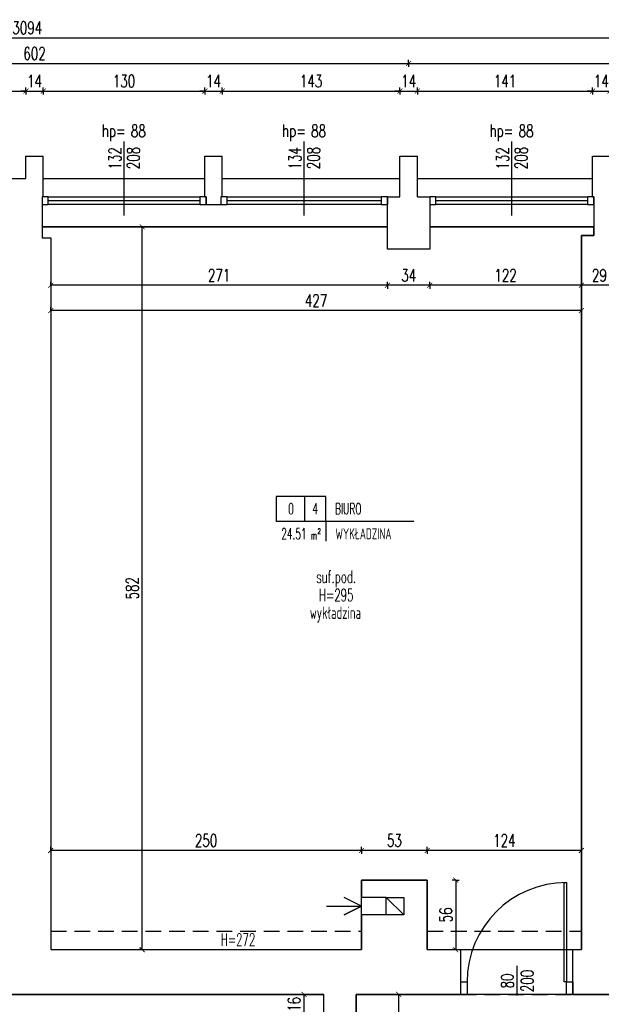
# Model space of a CAD drawing. Extents: x 36663 to 42423, y 7313 to 12123.
# Tile 16 of 54: x 38275 to 38743, y 8331 to 9123. Entities that reach past the tile are written whole.
import ezdxf
from ezdxf.enums import TextEntityAlignment as Align

# ---------------------------------------------------------------- set-up
doc = ezdxf.new("R2010")
doc.units = 0
doc.header["$MEASUREMENT"] = 0
doc.header["$PDMODE"] = 35
doc.header["$PDSIZE"] = 3
doc.linetypes.add('DASHED', pattern=[19.05, 12.7, -6.35])
for name, color, linetype in [('W_area_1', 5, 'Continuous'), ('W_drzwi', 1, 'Continuous'), ('W_niewidoczne', 24, 'DASHED'), ('W_okna', 1, 'Continuous'), ('W_okna_txt', 1, 'Continuous'), ('W_opis_pomieszczen', 1, 'Continuous'), ('W_opisy', 2, 'Continuous'), ('W_podciagi', 252, 'DASHED'), ('W_posadzka', 4, 'Continuous'), ('W_przekrojowa', 6, 'Continuous'), ('W_rama_okna', 2, 'Continuous'), ('W_szklo', 4, 'Continuous'), ('W_went-str', 21, 'Continuous'), ('W_widok', 21, 'Continuous'), ('W_wymiary', 1, 'Continuous')]:
    doc.layers.add(name, color=color, linetype=linetype)
doc.styles.add('c20', font='simplex.shx', dxfattribs={"width": 0.7})
doc.styles.add('Romans', font='simplex.shx', dxfattribs={"width": 0.6})
doc.dimstyles.new('c20_50', dxfattribs={"dimscale": 0.5, "dimtxt": 20, "dimasz": 8, "dimexe": 1.25, "dimexo": 0.625, "dimgap": 6, "dimtad": 1, "dimdec": 0, "dimrnd": 1, "dimtxsty": 'c20', "dimblk": 'ARCHTICK', "dimcen": 0, "dimse1": 1, "dimse2": 1, "dimclrd": 1, "dimclrt": 2, "dimadec": 0, "dimazin": 0, "dimtfac": 1, "dimtdec": 0, "dimtix": 1, "dimtmove": 1, "dimatfit": 3, "dimldrblk": 'ARCHTICK', "dimfxl": 1.25, "dimarcsym": 0})

# ---------------------------------------------------------------- blocks, each defined once
blk = doc.blocks.new('_ArchTick')
at = {"color": 2}
for q in [(0, 0.7), (0, -0.7)]:
    blk.add_line((0, 0), q, dxfattribs=at)
at = {"color": 0, "linetype": 'ByBlock', "const_width": 0.15}
blk.add_lwpolyline([(-0.5, -0.5), (0.5, 0.5)], dxfattribs=at)
blk = doc.blocks.new('*D32')
at = {"layer": 'Defpoints', "color": 0, "transparency": 16777216}
for p in [(38280.42, 9065.84), (38280.42, 9013.53), (38208.42, 8995.53)]:
    blk.add_point(p, dxfattribs=at)
at = {"layer": 'W_wymiary', "color": 1, "lineweight": -2, "transparency": 16777216}
blk.add_line((38208.42, 9065.84), (38280.42, 9065.84), dxfattribs=at)
at = {"layer": 'W_wymiary', "color": 1, "lineweight": -2, "transparency": 16777216, "xscale": 4, "yscale": 4, "zscale": 4, "rotation": 180}
blk.add_blockref('_ArchTick', (38208.42, 9065.84), dxfattribs=at)
at = {"layer": 'W_wymiary', "color": 1, "lineweight": -2, "transparency": 16777216, "xscale": 4, "yscale": 4, "zscale": 4}
blk.add_blockref('_ArchTick', (38280.42, 9065.84), dxfattribs=at)
at = {"layer": 'W_wymiary', "color": 2, "transparency": 16777216, "insert": (38244.42, 9073.84), "char_height": 10, "attachment_point": 5, "style": 'c20'}
blk.add_mtext('72', dxfattribs=at)
blk = doc.blocks.new('*D33')
at = {"layer": 'Defpoints', "color": 0, "transparency": 16777216}
for p in [(38294.42, 9065.84), (38280.42, 9013.53), (38294.42, 9013.53)]:
    blk.add_point(p, dxfattribs=at)
at = {"layer": 'W_wymiary', "color": 1, "lineweight": -2, "transparency": 16777216}
for p, q in [((38280.42, 9065.84), (38276.42, 9065.84)), ((38280.42, 9065.84), (38294.42, 9065.84)), ((38294.42, 9065.84), (38298.42, 9065.84))]:
    blk.add_line(p, q, dxfattribs=at)
at = {"layer": 'W_wymiary', "color": 1, "lineweight": -2, "transparency": 16777216, "xscale": 4, "yscale": 4, "zscale": 4}
blk.add_blockref('_ArchTick', (38280.42, 9065.84), dxfattribs=at)
at = {"layer": 'W_wymiary', "color": 1, "lineweight": -2, "transparency": 16777216, "xscale": 4, "yscale": 4, "zscale": 4, "rotation": 180}
blk.add_blockref('_ArchTick', (38294.42, 9065.84), dxfattribs=at)
at = {"layer": 'W_wymiary', "color": 2, "transparency": 16777216, "insert": (38287.42, 9073.84), "char_height": 10, "attachment_point": 5, "style": 'c20'}
blk.add_mtext('14', dxfattribs=at)
blk = doc.blocks.new('*D34')
at = {"layer": 'Defpoints', "color": 0, "transparency": 16777216}
for p in [(38424.42, 9065.84), (38294.42, 9013.53), (38424.42, 9013.53)]:
    blk.add_point(p, dxfattribs=at)
at = {"layer": 'W_wymiary', "color": 1, "lineweight": -2, "transparency": 16777216}
blk.add_line((38294.42, 9065.84), (38424.42, 9065.84), dxfattribs=at)
at = {"layer": 'W_wymiary', "color": 1, "lineweight": -2, "transparency": 16777216, "xscale": 4, "yscale": 4, "zscale": 4, "rotation": 180}
blk.add_blockref('_ArchTick', (38294.42, 9065.84), dxfattribs=at)
at = {"layer": 'W_wymiary', "color": 1, "lineweight": -2, "transparency": 16777216, "xscale": 4, "yscale": 4, "zscale": 4}
blk.add_blockref('_ArchTick', (38424.42, 9065.84), dxfattribs=at)
at = {"layer": 'W_wymiary', "color": 2, "transparency": 16777216, "insert": (38359.42, 9073.84), "char_height": 10, "attachment_point": 5, "style": 'c20'}
blk.add_mtext('130', dxfattribs=at)
blk = doc.blocks.new('*D35')
at = {"layer": 'Defpoints', "color": 0, "transparency": 16777216}
for p in [(38438.42, 9065.84), (38424.42, 9013.53), (38438.42, 9013.53)]:
    blk.add_point(p, dxfattribs=at)
at = {"layer": 'W_wymiary', "color": 1, "lineweight": -2, "transparency": 16777216}
for p, q in [((38424.42, 9065.84), (38420.42, 9065.84)), ((38424.42, 9065.84), (38438.42, 9065.84)), ((38438.42, 9065.84), (38442.42, 9065.84))]:
    blk.add_line(p, q, dxfattribs=at)
at = {"layer": 'W_wymiary', "color": 1, "lineweight": -2, "transparency": 16777216, "xscale": 4, "yscale": 4, "zscale": 4}
blk.add_blockref('_ArchTick', (38424.42, 9065.84), dxfattribs=at)
at = {"layer": 'W_wymiary', "color": 1, "lineweight": -2, "transparency": 16777216, "xscale": 4, "yscale": 4, "zscale": 4, "rotation": 180}
blk.add_blockref('_ArchTick', (38438.42, 9065.84), dxfattribs=at)
at = {"layer": 'W_wymiary', "color": 2, "transparency": 16777216, "insert": (38431.42, 9073.84), "char_height": 10, "attachment_point": 5, "style": 'c20'}
blk.add_mtext('14', dxfattribs=at)
blk = doc.blocks.new('*D36')
at = {"layer": 'Defpoints', "color": 0, "transparency": 16777216}
for p in [(38581.42, 9065.84), (38438.42, 9013.53), (38581.42, 9013.53)]:
    blk.add_point(p, dxfattribs=at)
at = {"layer": 'W_wymiary', "color": 1, "lineweight": -2, "transparency": 16777216}
blk.add_line((38438.42, 9065.84), (38581.42, 9065.84), dxfattribs=at)
at = {"layer": 'W_wymiary', "color": 1, "lineweight": -2, "transparency": 16777216, "xscale": 4, "yscale": 4, "zscale": 4, "rotation": 180}
blk.add_blockref('_ArchTick', (38438.42, 9065.84), dxfattribs=at)
at = {"layer": 'W_wymiary', "color": 1, "lineweight": -2, "transparency": 16777216, "xscale": 4, "yscale": 4, "zscale": 4}
blk.add_blockref('_ArchTick', (38581.42, 9065.84), dxfattribs=at)
at = {"layer": 'W_wymiary', "color": 2, "transparency": 16777216, "insert": (38509.92, 9073.84), "char_height": 10, "attachment_point": 5, "style": 'c20'}
blk.add_mtext('143', dxfattribs=at)
blk = doc.blocks.new('*D37')
at = {"layer": 'Defpoints', "color": 0, "transparency": 16777216}
for p in [(38595.42, 9065.84), (38581.42, 9013.53), (38595.42, 9013.53)]:
    blk.add_point(p, dxfattribs=at)
at = {"layer": 'W_wymiary', "color": 1, "lineweight": -2, "transparency": 16777216}
for p, q in [((38581.42, 9065.84), (38577.42, 9065.84)), ((38581.42, 9065.84), (38595.42, 9065.84)), ((38595.42, 9065.84), (38599.42, 9065.84))]:
    blk.add_line(p, q, dxfattribs=at)
at = {"layer": 'W_wymiary', "color": 1, "lineweight": -2, "transparency": 16777216, "xscale": 4, "yscale": 4, "zscale": 4}
blk.add_blockref('_ArchTick', (38581.42, 9065.84), dxfattribs=at)
at = {"layer": 'W_wymiary', "color": 1, "lineweight": -2, "transparency": 16777216, "xscale": 4, "yscale": 4, "zscale": 4, "rotation": 180}
blk.add_blockref('_ArchTick', (38595.42, 9065.84), dxfattribs=at)
at = {"layer": 'W_wymiary', "color": 2, "transparency": 16777216, "insert": (38588.42, 9073.84), "char_height": 10, "attachment_point": 5, "style": 'c20'}
blk.add_mtext('14', dxfattribs=at)
blk = doc.blocks.new('*D38')
at = {"layer": 'Defpoints', "color": 0, "transparency": 16777216}
for p in [(38588.42, 9088.05), (37986.42, 9065.84), (38588.42, 9065.84)]:
    blk.add_point(p, dxfattribs=at)
at = {"layer": 'W_wymiary', "color": 1, "lineweight": -2, "transparency": 16777216}
blk.add_line((37986.42, 9088.05), (38588.42, 9088.05), dxfattribs=at)
at = {"layer": 'W_wymiary', "color": 1, "lineweight": -2, "transparency": 16777216, "xscale": 4, "yscale": 4, "zscale": 4, "rotation": 180}
blk.add_blockref('_ArchTick', (37986.42, 9088.05), dxfattribs=at)
at = {"layer": 'W_wymiary', "color": 1, "lineweight": -2, "transparency": 16777216, "xscale": 4, "yscale": 4, "zscale": 4}
blk.add_blockref('_ArchTick', (38588.42, 9088.05), dxfattribs=at)
at = {"layer": 'W_wymiary', "color": 2, "transparency": 16777216, "insert": (38287.42, 9096.05), "char_height": 10, "attachment_point": 5, "style": 'c20'}
blk.add_mtext('602', dxfattribs=at)
blk = doc.blocks.new('*D39')
at = {"layer": 'Defpoints', "color": 0, "transparency": 16777216}
for p in [(38736.42, 9065.84), (38595.42, 9013.53), (38736.42, 9013.53)]:
    blk.add_point(p, dxfattribs=at)
at = {"layer": 'W_wymiary', "color": 1, "lineweight": -2, "transparency": 16777216}
blk.add_line((38595.42, 9065.84), (38736.42, 9065.84), dxfattribs=at)
at = {"layer": 'W_wymiary', "color": 1, "lineweight": -2, "transparency": 16777216, "xscale": 4, "yscale": 4, "zscale": 4, "rotation": 180}
blk.add_blockref('_ArchTick', (38595.42, 9065.84), dxfattribs=at)
at = {"layer": 'W_wymiary', "color": 1, "lineweight": -2, "transparency": 16777216, "xscale": 4, "yscale": 4, "zscale": 4}
blk.add_blockref('_ArchTick', (38736.42, 9065.84), dxfattribs=at)
at = {"layer": 'W_wymiary', "color": 2, "transparency": 16777216, "insert": (38665.92, 9073.84), "char_height": 10, "attachment_point": 5, "style": 'c20'}
blk.add_mtext('141', dxfattribs=at)
blk = doc.blocks.new('*D40')
at = {"layer": 'Defpoints', "color": 0, "transparency": 16777216}
for p in [(38750.42, 9065.84), (38736.42, 9013.53), (38750.42, 9013.53)]:
    blk.add_point(p, dxfattribs=at)
at = {"layer": 'W_wymiary', "color": 1, "lineweight": -2, "transparency": 16777216}
for p, q in [((38736.42, 9065.84), (38732.42, 9065.84)), ((38736.42, 9065.84), (38750.42, 9065.84)), ((38750.42, 9065.84), (38754.42, 9065.84))]:
    blk.add_line(p, q, dxfattribs=at)
at = {"layer": 'W_wymiary', "color": 1, "lineweight": -2, "transparency": 16777216, "xscale": 4, "yscale": 4, "zscale": 4}
blk.add_blockref('_ArchTick', (38736.42, 9065.84), dxfattribs=at)
at = {"layer": 'W_wymiary', "color": 1, "lineweight": -2, "transparency": 16777216, "xscale": 4, "yscale": 4, "zscale": 4, "rotation": 180}
blk.add_blockref('_ArchTick', (38750.42, 9065.84), dxfattribs=at)
at = {"layer": 'W_wymiary', "color": 2, "transparency": 16777216, "insert": (38743.42, 9073.84), "char_height": 10, "attachment_point": 5, "style": 'c20'}
blk.add_mtext('14', dxfattribs=at)
blk = doc.blocks.new('*D47')
at = {"layer": 'Defpoints', "color": 0, "transparency": 16777216}
for p in [(39184.42, 9088.05), (38588.42, 9065.84), (39184.42, 9065.84)]:
    blk.add_point(p, dxfattribs=at)
at = {"layer": 'W_wymiary', "color": 1, "lineweight": -2, "transparency": 16777216}
blk.add_line((38588.42, 9088.05), (39184.42, 9088.05), dxfattribs=at)
at = {"layer": 'W_wymiary', "color": 1, "lineweight": -2, "transparency": 16777216, "xscale": 4, "yscale": 4, "zscale": 4, "rotation": 180}
blk.add_blockref('_ArchTick', (38588.42, 9088.05), dxfattribs=at)
at = {"layer": 'W_wymiary', "color": 1, "lineweight": -2, "transparency": 16777216, "xscale": 4, "yscale": 4, "zscale": 4}
blk.add_blockref('_ArchTick', (39184.42, 9088.05), dxfattribs=at)
at = {"layer": 'W_wymiary', "color": 2, "transparency": 16777216, "insert": (38886.42, 9096.05), "char_height": 10, "attachment_point": 5, "style": 'c20'}
blk.add_mtext('596', dxfattribs=at)
blk = doc.blocks.new('*U119')
at = {"layer": 'W_okna'}
for p, q in [((5, 14), (127, 14)), ((127, 8), (5, 8))]:
    blk.add_line(p, q, dxfattribs=at)
at = {"layer": 'W_okna_txt', "color": 1}
blk.add_line((66, -0.82), (66, 58.65), dxfattribs=at)
at = {"layer": 'W_rama_okna'}
for points in [[(0, 14), (0, 8), (5, 8), (5, 14)], [(127, 14), (127, 8), (132, 8), (132, 14)]]:
    blk.add_lwpolyline(points, close=True, dxfattribs=at)
at = {"layer": 'W_szklo'}
blk.add_line((127, 11), (5, 11), dxfattribs=at)
at = {"color": 1, "style": 'c20', "width": 0.7}
blk.add_text('hp=', height=10, dxfattribs=at).set_placement((57.71, 67.4), align=Align.MIDDLE_CENTER)
blk.add_attdef('PARAPET', text='', height=10, dxfattribs=at).set_placement((36.01, 61.21), align=Align.MIDDLE_LEFT)
at = {"layer": 'W_okna_txt', "color": 1, "style": 'c20', "width": 0.7, "flags": 4}
for tag, p in [('SZER', (23.15, 39.17)), ('WYS', (38.02, 39.38))]:
    blk.add_attdef(tag, text='', height=10, rotation=90, dxfattribs=at).set_placement(p, align=Align.MIDDLE_CENTER)
blk = doc.blocks.new('*U125')
at = {"layer": 'W_okna'}
for p, q in [((5, 14), (129, 14)), ((129, 8), (5, 8))]:
    blk.add_line(p, q, dxfattribs=at)
at = {"layer": 'W_okna_txt', "color": 1}
blk.add_line((67, -0.82), (67, 58.65), dxfattribs=at)
at = {"layer": 'W_rama_okna'}
for points in [[(0, 14), (0, 8), (5, 8), (5, 14)], [(129, 14), (129, 8), (134, 8), (134, 14)]]:
    blk.add_lwpolyline(points, close=True, dxfattribs=at)
at = {"layer": 'W_szklo'}
blk.add_line((129, 11), (5, 11), dxfattribs=at)
at = {"color": 1, "style": 'c20', "width": 0.7}
blk.add_text('hp=', height=10, dxfattribs=at).set_placement((58.71, 67.4), align=Align.MIDDLE_CENTER)
blk.add_attdef('PARAPET', text='', height=10, dxfattribs=at).set_placement((36.01, 61.21), align=Align.MIDDLE_LEFT)
at = {"layer": 'W_okna_txt', "color": 1, "style": 'c20', "width": 0.7, "flags": 4}
for tag, p in [('SZER', (23.15, 39.17)), ('WYS', (38.02, 39.38))]:
    blk.add_attdef(tag, text='', height=10, rotation=90, dxfattribs=at).set_placement(p, align=Align.MIDDLE_CENTER)
blk = doc.blocks.new('*D143')
at = {"layer": 'Defpoints', "color": 0, "transparency": 16777216}
for p in [(38546.11, 8338.53), (38546.11, 8143.53), (38580.31, 8143.53)]:
    blk.add_point(p, dxfattribs=at)
at = {"layer": 'W_wymiary', "color": 1, "lineweight": -2, "transparency": 16777216}
blk.add_line((38580.31, 8338.53), (38580.31, 8143.53), dxfattribs=at)
at = {"layer": 'W_wymiary', "color": 1, "lineweight": -2, "transparency": 16777216, "xscale": 4, "yscale": 4, "zscale": 4}
for p, rotation in [((38580.31, 8338.53), 90), ((38580.31, 8143.53), 270)]:
    blk.add_blockref('_ArchTick', p, dxfattribs=dict(at, rotation=rotation))
at = {"layer": 'W_wymiary', "color": 2, "transparency": 16777216, "insert": (38572.31, 8241.03), "char_height": 10, "attachment_point": 5, "rotation": 90, "style": 'c20'}
blk.add_mtext('195', dxfattribs=at)
blk = doc.blocks.new('*U197')
at = {"color": 1}
blk.add_line((109, 7), (109, -17), dxfattribs=at)
at = {"layer": 'W_drzwi', "color": 2}
for points in [[(149, -6), (147, -6), (147, 74), (149, 74)], [(69, -16), (64, -16), (64, -6), (69, -6)], [(154, -16), (149, -16), (149, -6), (154, -6)]]:
    blk.add_lwpolyline(points, close=True, dxfattribs=at)
at = {"layer": 'W_drzwi'}
blk.add_arc((149, -6), 80, 90, 180, dxfattribs=at)
at = {"color": 1, "style": 'c20', "width": 0.7}
for tag, p in [('SZER', (42.41, -5.22)), ('WYS', (58.37, -5.22))]:
    blk.add_attdef(tag, text='', height=10, rotation=90, dxfattribs=at).set_placement(p, align=Align.CENTER)
blk = doc.blocks.new('*D206')
at = {"layer": 'Defpoints', "color": 0, "transparency": 16777216}
for p in [(38727.42, 8909.49), (38727.42, 8902.46), (38756.42, 8891.85)]:
    blk.add_point(p, dxfattribs=at)
at = {"layer": 'W_wymiary', "color": 1, "lineweight": -2, "transparency": 16777216}
blk.add_line((38756.42, 8909.49), (38727.42, 8909.49), dxfattribs=at)
at = {"layer": 'W_wymiary', "color": 1, "lineweight": -2, "transparency": 16777216, "xscale": 4, "yscale": 4, "zscale": 4, "rotation": 180}
blk.add_blockref('_ArchTick', (38727.42, 8909.49), dxfattribs=at)
at = {"layer": 'W_wymiary', "color": 1, "lineweight": -2, "transparency": 16777216, "xscale": 4, "yscale": 4, "zscale": 4}
blk.add_blockref('_ArchTick', (38756.42, 8909.49), dxfattribs=at)
at = {"layer": 'W_wymiary', "color": 2, "transparency": 16777216, "insert": (38741.92, 8917.49), "char_height": 10, "attachment_point": 5, "style": 'c20'}
blk.add_mtext('29', dxfattribs=at)
blk = doc.blocks.new('*D207')
at = {"layer": 'Defpoints', "color": 0, "transparency": 16777216}
for p in [(38605.42, 8938.53), (38605.42, 8909.49), (38727.42, 8902.46)]:
    blk.add_point(p, dxfattribs=at)
at = {"layer": 'W_wymiary', "color": 1, "lineweight": -2, "transparency": 16777216}
blk.add_line((38727.42, 8909.49), (38605.42, 8909.49), dxfattribs=at)
at = {"layer": 'W_wymiary', "color": 1, "lineweight": -2, "transparency": 16777216, "xscale": 4, "yscale": 4, "zscale": 4, "rotation": 180}
blk.add_blockref('_ArchTick', (38605.42, 8909.49), dxfattribs=at)
at = {"layer": 'W_wymiary', "color": 1, "lineweight": -2, "transparency": 16777216, "xscale": 4, "yscale": 4, "zscale": 4}
blk.add_blockref('_ArchTick', (38727.42, 8909.49), dxfattribs=at)
at = {"layer": 'W_wymiary', "color": 2, "transparency": 16777216, "insert": (38666.42, 8917.49), "char_height": 10, "attachment_point": 5, "style": 'c20'}
blk.add_mtext('122', dxfattribs=at)
blk = doc.blocks.new('*D208')
at = {"layer": 'Defpoints', "color": 0, "transparency": 16777216}
for p in [(38571.42, 8938.53), (38605.42, 8938.53), (38571.42, 8909.49)]:
    blk.add_point(p, dxfattribs=at)
at = {"layer": 'W_wymiary', "color": 1, "lineweight": -2, "transparency": 16777216}
blk.add_line((38605.42, 8909.49), (38571.42, 8909.49), dxfattribs=at)
at = {"layer": 'W_wymiary', "color": 1, "lineweight": -2, "transparency": 16777216, "xscale": 4, "yscale": 4, "zscale": 4, "rotation": 180}
blk.add_blockref('_ArchTick', (38571.42, 8909.49), dxfattribs=at)
at = {"layer": 'W_wymiary', "color": 1, "lineweight": -2, "transparency": 16777216, "xscale": 4, "yscale": 4, "zscale": 4}
blk.add_blockref('_ArchTick', (38605.42, 8909.49), dxfattribs=at)
at = {"layer": 'W_wymiary', "color": 2, "transparency": 16777216, "insert": (38588.42, 8917.49), "char_height": 10, "attachment_point": 5, "style": 'c20'}
blk.add_mtext('34', dxfattribs=at)
blk = doc.blocks.new('*D209')
at = {"layer": 'Defpoints', "color": 0, "transparency": 16777216}
for p in [(38571.42, 8938.53), (38300.42, 8930.24), (38300.42, 8909.49)]:
    blk.add_point(p, dxfattribs=at)
at = {"layer": 'W_wymiary', "color": 1, "lineweight": -2, "transparency": 16777216}
blk.add_line((38571.42, 8909.49), (38300.42, 8909.49), dxfattribs=at)
at = {"layer": 'W_wymiary', "color": 1, "lineweight": -2, "transparency": 16777216, "xscale": 4, "yscale": 4, "zscale": 4, "rotation": 180}
blk.add_blockref('_ArchTick', (38300.42, 8909.49), dxfattribs=at)
at = {"layer": 'W_wymiary', "color": 1, "lineweight": -2, "transparency": 16777216, "xscale": 4, "yscale": 4, "zscale": 4}
blk.add_blockref('_ArchTick', (38571.42, 8909.49), dxfattribs=at)
at = {"layer": 'W_wymiary', "color": 2, "transparency": 16777216, "insert": (38435.92, 8917.49), "char_height": 10, "attachment_point": 5, "style": 'c20'}
blk.add_mtext('271', dxfattribs=at)
blk = doc.blocks.new('*D210')
at = {"layer": 'Defpoints', "color": 0, "transparency": 16777216}
for p in [(38727.42, 8902.46), (38300.42, 8889.15), (38300.42, 8884.91)]:
    blk.add_point(p, dxfattribs=at)
at = {"layer": 'W_wymiary', "color": 1, "lineweight": -2, "transparency": 16777216}
blk.add_line((38727.42, 8889.15), (38300.42, 8889.15), dxfattribs=at)
at = {"layer": 'W_wymiary', "color": 1, "lineweight": -2, "transparency": 16777216, "xscale": 4, "yscale": 4, "zscale": 4, "rotation": 180}
blk.add_blockref('_ArchTick', (38300.42, 8889.15), dxfattribs=at)
at = {"layer": 'W_wymiary', "color": 1, "lineweight": -2, "transparency": 16777216, "xscale": 4, "yscale": 4, "zscale": 4}
blk.add_blockref('_ArchTick', (38727.42, 8889.15), dxfattribs=at)
at = {"layer": 'W_wymiary', "color": 2, "transparency": 16777216, "insert": (38513.92, 8897.15), "char_height": 10, "attachment_point": 5, "style": 'c20'}
blk.add_mtext('427', dxfattribs=at)
blk = doc.blocks.new('*D212')
at = {"layer": 'Defpoints', "color": 0, "transparency": 16777216}
for p in [(38603.42, 8454.41), (38603.42, 8374.53), (38727.42, 8374.53)]:
    blk.add_point(p, dxfattribs=at)
at = {"layer": 'W_wymiary', "color": 1, "lineweight": -2, "transparency": 16777216}
blk.add_line((38727.42, 8454.41), (38603.42, 8454.41), dxfattribs=at)
at = {"layer": 'W_wymiary', "color": 1, "lineweight": -2, "transparency": 16777216, "xscale": 4, "yscale": 4, "zscale": 4, "rotation": 180}
blk.add_blockref('_ArchTick', (38603.42, 8454.41), dxfattribs=at)
at = {"layer": 'W_wymiary', "color": 1, "lineweight": -2, "transparency": 16777216, "xscale": 4, "yscale": 4, "zscale": 4}
blk.add_blockref('_ArchTick', (38727.42, 8454.41), dxfattribs=at)
at = {"layer": 'W_wymiary', "color": 2, "transparency": 16777216, "insert": (38665.42, 8462.41), "char_height": 10, "attachment_point": 5, "style": 'c20'}
blk.add_mtext('124', dxfattribs=at)
blk = doc.blocks.new('*D213')
at = {"layer": 'Defpoints', "color": 0, "transparency": 16777216}
for p in [(38550.42, 8454.41), (38550.42, 8430.53), (38603.42, 8374.53)]:
    blk.add_point(p, dxfattribs=at)
at = {"layer": 'W_wymiary', "color": 1, "lineweight": -2, "transparency": 16777216}
blk.add_line((38603.42, 8454.41), (38550.42, 8454.41), dxfattribs=at)
at = {"layer": 'W_wymiary', "color": 1, "lineweight": -2, "transparency": 16777216, "xscale": 4, "yscale": 4, "zscale": 4, "rotation": 180}
blk.add_blockref('_ArchTick', (38550.42, 8454.41), dxfattribs=at)
at = {"layer": 'W_wymiary', "color": 1, "lineweight": -2, "transparency": 16777216, "xscale": 4, "yscale": 4, "zscale": 4}
blk.add_blockref('_ArchTick', (38603.42, 8454.41), dxfattribs=at)
at = {"layer": 'W_wymiary', "color": 2, "transparency": 16777216, "insert": (38576.92, 8462.41), "char_height": 10, "attachment_point": 5, "style": 'c20'}
blk.add_mtext('53', dxfattribs=at)
blk = doc.blocks.new('*D214')
at = {"layer": 'Defpoints', "color": 0, "transparency": 16777216}
for p in [(38300.42, 8454.41), (38300.42, 8430.53), (38550.42, 8430.53)]:
    blk.add_point(p, dxfattribs=at)
at = {"layer": 'W_wymiary', "color": 1, "lineweight": -2, "transparency": 16777216}
blk.add_line((38550.42, 8454.41), (38300.42, 8454.41), dxfattribs=at)
at = {"layer": 'W_wymiary', "color": 1, "lineweight": -2, "transparency": 16777216, "xscale": 4, "yscale": 4, "zscale": 4, "rotation": 180}
blk.add_blockref('_ArchTick', (38300.42, 8454.41), dxfattribs=at)
at = {"layer": 'W_wymiary', "color": 1, "lineweight": -2, "transparency": 16777216, "xscale": 4, "yscale": 4, "zscale": 4}
blk.add_blockref('_ArchTick', (38550.42, 8454.41), dxfattribs=at)
at = {"layer": 'W_wymiary', "color": 2, "transparency": 16777216, "insert": (38425.42, 8462.41), "char_height": 10, "attachment_point": 5, "style": 'c20'}
blk.add_mtext('250', dxfattribs=at)
blk = doc.blocks.new('*D215')
at = {"layer": 'Defpoints', "color": 0, "transparency": 16777216}
for p in [(38603.42, 8430.53), (38603.42, 8374.53), (38626.35, 8374.53)]:
    blk.add_point(p, dxfattribs=at)
at = {"layer": 'W_wymiary', "color": 1, "lineweight": -2, "transparency": 16777216}
blk.add_line((38626.35, 8430.53), (38626.35, 8374.53), dxfattribs=at)
at = {"layer": 'W_wymiary', "color": 1, "lineweight": -2, "transparency": 16777216, "xscale": 4, "yscale": 4, "zscale": 4}
for p, rotation in [((38626.35, 8430.53), 90), ((38626.35, 8374.53), 270)]:
    blk.add_blockref('_ArchTick', p, dxfattribs=dict(at, rotation=rotation))
at = {"layer": 'W_wymiary', "color": 2, "transparency": 16777216, "insert": (38618.35, 8402.53), "char_height": 10, "attachment_point": 5, "rotation": 90, "style": 'c20'}
blk.add_mtext('56', dxfattribs=at)
blk = doc.blocks.new('*D217')
at = {"layer": 'Defpoints', "color": 0, "transparency": 16777216}
for p in [(38374.02, 8956.53), (38387.78, 8956.53), (38351.5, 8374.53)]:
    blk.add_point(p, dxfattribs=at)
at = {"layer": 'W_wymiary', "color": 1, "lineweight": -2, "transparency": 16777216}
blk.add_line((38374.02, 8374.53), (38374.02, 8956.53), dxfattribs=at)
at = {"layer": 'W_wymiary', "color": 1, "lineweight": -2, "transparency": 16777216, "xscale": 4, "yscale": 4, "zscale": 4}
for p, rotation in [((38374.02, 8956.53), 90), ((38374.02, 8374.53), 270)]:
    blk.add_blockref('_ArchTick', p, dxfattribs=dict(at, rotation=rotation))
at = {"layer": 'W_wymiary', "color": 2, "transparency": 16777216, "insert": (38366.02, 8665.53), "char_height": 10, "attachment_point": 5, "rotation": 90, "style": 'c20'}
blk.add_mtext('582', dxfattribs=at)
blk = doc.blocks.new('*D229')
at = {"layer": 'Defpoints', "color": 0, "transparency": 16777216}
for p in [(38504.3, 8338.53), (38520.11, 8338.53), (38520.11, 8322.53)]:
    blk.add_point(p, dxfattribs=at)
at = {"layer": 'W_wymiary', "color": 1, "lineweight": -2, "transparency": 16777216}
blk.add_line((38504.3, 8322.53), (38504.3, 8338.53), dxfattribs=at)
at = {"layer": 'W_wymiary', "color": 1, "lineweight": -2, "transparency": 16777216, "xscale": 4, "yscale": 4, "zscale": 4}
for p, rotation in [((38504.3, 8338.53), 90), ((38504.3, 8322.53), 270)]:
    blk.add_blockref('_ArchTick', p, dxfattribs=dict(at, rotation=rotation))
at = {"layer": 'W_wymiary', "color": 2, "transparency": 16777216, "insert": (38496.3, 8330.53), "char_height": 10, "attachment_point": 5, "rotation": 90, "style": 'c20'}
blk.add_mtext('16', dxfattribs=at)
blk = doc.blocks.new('*D307')
at = {"layer": 'Defpoints', "color": 0, "transparency": 16777216}
for p in [(39828.32, 9108.72), (39828.32, 8995.53), (36734.77, 8973.53)]:
    blk.add_point(p, dxfattribs=at)
at = {"layer": 'W_wymiary', "color": 1, "lineweight": -2, "transparency": 16777216}
blk.add_line((36734.77, 9108.72), (39828.32, 9108.72), dxfattribs=at)
at = {"layer": 'W_wymiary', "color": 1, "lineweight": -2, "transparency": 16777216, "xscale": 4, "yscale": 4, "zscale": 4, "rotation": 180}
blk.add_blockref('_ArchTick', (36734.77, 9108.72), dxfattribs=at)
at = {"layer": 'W_wymiary', "color": 1, "lineweight": -2, "transparency": 16777216, "xscale": 4, "yscale": 4, "zscale": 4}
blk.add_blockref('_ArchTick', (39828.32, 9108.72), dxfattribs=at)
at = {"layer": 'W_wymiary', "color": 2, "transparency": 16777216, "insert": (38281.55, 9116.72), "char_height": 10, "attachment_point": 5, "style": 'c20'}
blk.add_mtext('3094', dxfattribs=at)
blk = doc.blocks.new('POM')
at = {"color": 1}
for p, q in [((28.54, 0), (28.54, -25)), ((50, -25), (138.5, -25)), ((50, -25), (50, -44.93))]:
    blk.add_line(p, q, dxfattribs=at)
blk.add_lwpolyline([(0, -25), (50, -25), (50, 0), (0, 0)], close=True, dxfattribs=at)
at = {"color": 2, "style": 'Romans', "width": 0.6}
for s, height, p in [('m', 8, (35.05, -43.22)), ('2', 5.4, (41.68, -37.62))]:
    blk.add_text(s, height=height, dxfattribs=at).set_placement(p)
for tag, p in [('0', (15.04, -17.92)), ('88', (39.46, -17.92))]:
    blk.add_attdef(tag, text='', height=11, dxfattribs=at).set_placement(p, align=Align.CENTER)
for tag, p in [('POKOJ-DZIENNY', (59.33, -17.92)), ('WYKŁADZINA', (59.65, -43.09))]:
    blk.add_attdef(tag, p, '', height=11, dxfattribs=at)
blk.add_attdef('22.22', text='', height=11, dxfattribs=at).set_placement((30.72, -43.07), align=Align.RIGHT)

msp = doc.modelspace()

# ---------------------------------------------------------------- linework, layer by layer
at = {"layer": 'W_area_1'}
for points in [[(38727.42, 8949.53), (38737.42, 8949.53), (38737.42, 8956.53), (38605.42, 8956.53), (38605.42, 8938.53), (38571.42, 8938.53), (38571.42, 8956.53), (38293.42, 8956.53), (38293.42, 8947.53), (38300.42, 8947.53), (38300.42, 8374.53), (38550.42, 8374.53), (38550.42, 8402.53), (38550.42, 8416.53), (38550.42, 8430.53), (38603.42, 8430.53), (38603.42, 8374.53), (38630.42, 8374.53), (38720.42, 8374.53), (38727.42, 8374.53)], [(38520.11, 8322.53), (38520.11, 8338.53), (37398.72, 8338.53), (37398.72, 8291.53), (37398.72, 8201.53), (37398.72, 8143.53), (37573.72, 8143.53), (37663.72, 8143.53), (38388.11, 8143.53), (38478.11, 8143.53), (38520.11, 8143.53), (38520.11, 8159.53)], [(39457.11, 8320.63), (39457.11, 8338.53), (39415.11, 8338.53), (39325.11, 8338.53), (39132.11, 8338.53), (39042.11, 8338.53), (38720.42, 8338.53), (38630.42, 8338.53), (38546.11, 8338.53), (38546.11, 8322.53), (38546.11, 8159.53), (38546.11, 8143.53), (38635.72, 8143.53), (38725.72, 8143.53), (39054.72, 8143.53), (39144.72, 8143.53), (39324.11, 8143.53), (39414.11, 8143.53), (39457.11, 8143.53), (39457.11, 8162.63)]]:
    msp.add_lwpolyline(points, close=True, dxfattribs=at)
at = {"layer": 'W_niewidoczne'}
for p, q in [((38630.42, 8374.53), (38720.42, 8374.53)), ((38630.42, 8338.53), (38720.42, 8338.53))]:
    msp.add_line(p, q, dxfattribs=at)
at = {"layer": 'W_podciagi'}
for p, q in [((38300.42, 8389.53), (38550.42, 8389.53)), ((38603.42, 8389.53), (38727.42, 8389.53))]:
    msp.add_line(p, q, dxfattribs=at)
at = {"layer": 'W_przekrojowa'}
for p, q in [((38280.42, 9013.53), (38294.42, 9013.53)), ((38280.42, 8995.53), (38280.42, 9013.53)), ((38294.42, 8980.53), (38294.42, 9013.53)), ((38424.42, 9013.53), (38438.42, 9013.53)), ((38424.42, 8980.53), (38424.42, 9013.53)), ((38438.42, 8980.53), (38438.42, 9013.53)), ((38581.42, 9013.53), (38595.42, 9013.53)), ((38581.42, 8980.53), (38581.42, 9013.53)), ((38595.42, 8980.53), (38595.42, 9013.53)), ((38736.42, 9013.53), (38750.42, 9013.53)), ((38736.42, 8980.53), (38736.42, 9013.53)), ((38208.42, 8995.53), (38280.42, 8995.53)), ((38294.42, 8980.53), (38293.42, 8980.53)), ((38293.42, 8980.53), (38293.42, 8974.53)), ((38293.42, 8974.53), (38293.42, 8947.53)), ((38424.42, 8980.53), (38425.42, 8980.53)), ((38425.42, 8980.53), (38425.42, 8974.53)), ((38425.42, 8974.53), (38437.42, 8974.53)), ((38438.42, 8980.53), (38437.42, 8980.53)), ((38437.42, 8980.53), (38437.42, 8974.53)), ((38571.42, 8980.53), (38581.42, 8980.53)), ((38571.42, 8980.53), (38571.42, 8974.53)), ((38571.42, 8938.53), (38571.42, 8974.53)), ((38595.42, 8980.53), (38605.42, 8980.53)), ((38605.42, 8980.53), (38605.42, 8974.53)), ((38605.42, 8974.53), (38605.42, 8938.53)), ((38736.42, 8980.53), (38737.42, 8980.53)), ((38737.42, 8980.53), (38737.42, 8974.53)), ((38737.42, 8974.53), (38737.42, 8949.53)), ((38293.42, 8947.53), (38300.42, 8947.53)), ((38300.42, 8947.53), (38300.42, 8374.53)), ((38737.42, 8949.53), (38727.42, 8949.53)), ((38727.42, 8949.53), (38727.42, 8374.53)), ((38605.42, 8938.53), (38571.42, 8938.53)), ((38603.42, 8430.53), (38550.42, 8430.53)), ((38550.42, 8430.53), (38550.42, 8416.53)), ((38603.42, 8374.53), (38603.42, 8430.53)), ((38570.42, 8416.53), (38550.42, 8416.53)), ((38550.42, 8402.53), (38550.42, 8374.53)), ((38570.42, 8402.53), (38550.42, 8402.53)), ((38300.42, 8374.53), (38550.42, 8374.53)), ((38603.42, 8374.53), (38630.42, 8374.53)), ((38630.42, 8338.53), (38630.42, 8374.53)), ((38720.42, 8374.53), (38727.42, 8374.53)), ((38720.42, 8338.53), (38720.42, 8374.53)), ((37398.72, 8338.53), (38520.11, 8338.53)), ((38520.11, 8322.53), (38520.11, 8338.53)), ((38546.11, 8338.53), (38630.42, 8338.53)), ((38546.11, 8322.53), (38546.11, 8338.53)), ((38720.42, 8338.53), (39042.11, 8338.53))]:
    msp.add_line(p, q, dxfattribs=at)
msp.add_lwpolyline([(38570.42, 8416.53), (38584.42, 8416.53), (38584.42, 8402.53), (38570.42, 8402.53)], dxfattribs=at)
at = {"layer": 'W_went-str'}
msp.add_lwpolyline([(38522.42, 8409.53), (38550.42, 8409.53), (38536.42, 8402.53), (38550.42, 8409.53), (38536.42, 8416.53)], dxfattribs=at)
at = {"layer": 'W_widok'}
for p, q in [((38294.42, 8995.53), (38424.42, 8995.53)), ((38438.42, 8995.53), (38581.42, 8995.53)), ((38595.42, 8995.53), (38736.42, 8995.53)), ((38293.42, 8956.53), (38571.42, 8956.53)), ((38605.42, 8956.53), (38737.42, 8956.53)), ((38550.42, 8402.53), (38550.42, 8416.53)), ((38570.42, 8416.53), (38584.42, 8402.53)), ((38570.42, 8402.53), (38570.42, 8416.53))]:
    msp.add_line(p, q, dxfattribs=at)

# ---------------------------------------------------------------- block references
at = {"layer": 'W_drzwi'}
ref = msp.add_blockref('*U197', (38566.42, 8354.53), dxfattribs=at)
ref.add_attrib('SZER', '80', dxfattribs={"layer": '0', "color": 1, "height": 10, "rotation": 90, "style": 'c20', "width": 0.7}).set_placement((38672.83, 8349.32), align=Align.CENTER)
ref.add_attrib('WYS', '200', dxfattribs={"layer": '0', "color": 1, "height": 10, "rotation": 90, "style": 'c20', "width": 0.7}).set_placement((38688.79, 8349.32), align=Align.CENTER)
at = {"layer": 'W_okna'}
ref = msp.add_blockref('*U119', (38293.42, 8966.53), dxfattribs=at)
ref.add_attrib('SZER', '132', dxfattribs={"layer": 'W_okna_txt', "color": 1, "height": 10, "rotation": 90, "style": 'c20', "width": 0.7, "flags": 4}).set_placement((38352.07, 9011.7), align=Align.MIDDLE_CENTER)
ref.add_attrib('WYS', '208', dxfattribs={"layer": 'W_okna_txt', "color": 1, "height": 10, "rotation": 90, "style": 'c20', "width": 0.7, "flags": 4}).set_placement((38366.94, 9011.91), align=Align.MIDDLE_CENTER)
ref.add_attrib('PARAPET', '88', dxfattribs={"layer": '0', "color": 1, "height": 10, "style": 'c20', "width": 0.7}).set_placement((38364.93, 9033.74), align=Align.MIDDLE_LEFT)
ref = msp.add_blockref('*U125', (38437.42, 8966.53), dxfattribs=at)
ref.add_attrib('SZER', '134', dxfattribs={"layer": 'W_okna_txt', "color": 1, "height": 10, "rotation": 90, "style": 'c20', "width": 0.7, "flags": 4}).set_placement((38497.07, 9011.7), align=Align.MIDDLE_CENTER)
ref.add_attrib('WYS', '208', dxfattribs={"layer": 'W_okna_txt', "color": 1, "height": 10, "rotation": 90, "style": 'c20', "width": 0.7, "flags": 4}).set_placement((38511.94, 9011.91), align=Align.MIDDLE_CENTER)
ref.add_attrib('PARAPET', '88', dxfattribs={"layer": '0', "color": 1, "height": 10, "style": 'c20', "width": 0.7}).set_placement((38509.93, 9033.74), align=Align.MIDDLE_LEFT)
ref = msp.add_blockref('*U119', (38605.42, 8966.53), dxfattribs=at)
ref.add_attrib('SZER', '132', dxfattribs={"layer": 'W_okna_txt', "color": 1, "height": 10, "rotation": 90, "style": 'c20', "width": 0.7, "flags": 4}).set_placement((38664.07, 9011.7), align=Align.MIDDLE_CENTER)
ref.add_attrib('WYS', '208', dxfattribs={"layer": 'W_okna_txt', "color": 1, "height": 10, "rotation": 90, "style": 'c20', "width": 0.7, "flags": 4}).set_placement((38678.94, 9011.91), align=Align.MIDDLE_CENTER)
ref.add_attrib('PARAPET', '88', dxfattribs={"layer": '0', "color": 1, "height": 10, "style": 'c20', "width": 0.7}).set_placement((38676.93, 9033.74), align=Align.MIDDLE_LEFT)
at = {"layer": 'W_opis_pomieszczen', "xscale": 0.8000000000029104, "yscale": 0.8000000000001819, "zscale": 0.8}
msp.add_blockref('POM', (38481.73, 8739.43), dxfattribs=at).add_auto_attribs({'88': '4', '22.22': '24.51', 'POKOJ-DZIENNY': 'BIURO', 'WYKŁADZINA': 'WYKŁADZINA', '0': '0'})

# ---------------------------------------------------------------- texts
at = {"layer": 'W_opisy', "style": 'c20', "width": 0.6}
for s, p in [('suf.pod.', (38530.13, 8674.75)), ('H=295', (38530.13, 8660.01)), ('H=272', (38451.17, 8382.63))]:
    msp.add_text(s, height=10, dxfattribs=at).set_placement(p, align=Align.MIDDLE_CENTER)
at = {"layer": 'W_posadzka', "style": 'c20', "width": 0.6}
msp.add_text('wykładzina', height=10, dxfattribs=at).set_placement((38529.51, 8645.81), align=Align.MIDDLE_CENTER)

# ---------------------------------------------------------------- dimensions: what is measured, and where the dimension line sits
at = {"layer": 'W_wymiary'}
for base, p1, p2, picture, middle in [((39828.32, 9108.72), (36734.77, 8973.53), (39828.32, 8995.53), '*D307', (38281.55, 9116.72)), ((38588.42, 9088.05), (37986.42, 9065.84), (38588.42, 9065.84), '*D38', (38287.42, 9096.05)), ((39184.42, 9088.05), (38588.42, 9065.84), (39184.42, 9065.84), '*D47', (38886.42, 9096.05)), ((38280.42, 9065.84), (38208.42, 8995.53), (38280.42, 9013.53), '*D32', (38244.42, 9073.84)), ((38294.42, 9065.84), (38280.42, 9013.53), (38294.42, 9013.53), '*D33', (38287.42, 9073.84)), ((38424.42, 9065.84), (38294.42, 9013.53), (38424.42, 9013.53), '*D34', (38359.42, 9073.84)), ((38438.42, 9065.84), (38424.42, 9013.53), (38438.42, 9013.53), '*D35', (38431.42, 9073.84)), ((38581.42, 9065.84), (38438.42, 9013.53), (38581.42, 9013.53), '*D36', (38509.92, 9073.84)), ((38595.42, 9065.84), (38581.42, 9013.53), (38595.42, 9013.53), '*D37', (38588.42, 9073.84)), ((38736.42, 9065.84), (38595.42, 9013.53), (38736.42, 9013.53), '*D39', (38665.92, 9073.84)), ((38750.42, 9065.84), (38736.42, 9013.53), (38750.42, 9013.53), '*D40', (38743.42, 9073.84)), ((38300.42, 8909.49), (38571.42, 8938.53), (38300.42, 8930.24), '*D209', (38435.92, 8917.49)), ((38571.42, 8909.49), (38605.42, 8938.53), (38571.42, 8938.53), '*D208', (38588.42, 8917.49)), ((38605.42, 8909.49), (38727.42, 8902.46), (38605.42, 8938.53), '*D207', (38666.42, 8917.49)), ((38727.42, 8909.49), (38756.42, 8891.85), (38727.42, 8902.46), '*D206', (38741.92, 8917.49)), ((38300.42, 8889.15), (38727.42, 8902.46), (38300.42, 8884.91), '*D210', (38513.92, 8897.15)), ((38300.42, 8454.41), (38550.42, 8430.53), (38300.42, 8430.53), '*D214', (38425.42, 8462.41)), ((38550.42, 8454.41), (38603.42, 8374.53), (38550.42, 8430.53), '*D213', (38576.92, 8462.41)), ((38603.42, 8454.41), (38727.42, 8374.53), (38603.42, 8374.53), '*D212', (38665.42, 8462.41))]:
    dim = msp.add_linear_dim(base=base, p1=p1, p2=p2, dimstyle='c20_50', dxfattribs=at)
    dim.commit()
    dim.dimension.update_dxf_attribs({"geometry": picture, "text_midpoint": middle})
for base, p1, p2, picture, middle in [((38374.02, 8956.53), (38351.5, 8374.53), (38387.78, 8956.53), '*D217', (38366.02, 8665.53)), ((38626.35, 8374.53), (38603.42, 8430.53), (38603.42, 8374.53), '*D215', (38618.35, 8402.53)), ((38504.3, 8338.53), (38520.11, 8322.53), (38520.11, 8338.53), '*D229', (38496.3, 8330.53)), ((38580.31, 8143.53), (38546.11, 8338.53), (38546.11, 8143.53), '*D143', (38572.31, 8241.03))]:
    dim = msp.add_linear_dim(base=base, p1=p1, p2=p2, angle=90, dimstyle='c20_50', dxfattribs=at)
    dim.commit()
    dim.dimension.update_dxf_attribs({"geometry": picture, "text_midpoint": middle})

doc.saveas('drawing.dxf')
